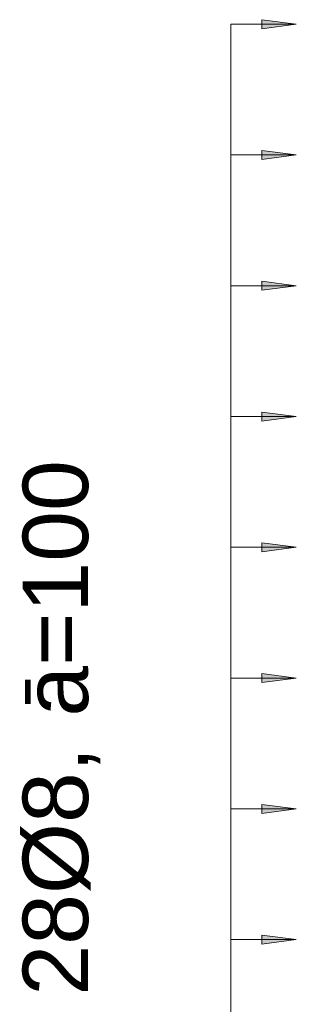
# Model space of a CAD drawing. Header units: millimetres. Extents: x 4307 to 42792, y 1610 to 10025.
# Tile 54 of 256: x 8985 to 9196, y 7871 to 8623. Entities that reach past the tile are written whole.
import ezdxf

# ---------------------------------------------------------------- set-up
doc = ezdxf.new("R2010")
doc.units = ezdxf.units.MM
for name, color, linetype, lineweight in [('A-ANNO-DIMS', 211, 'Continuous', 5), ('A-ANNO-DIMS-25', 211, 'Continuous', 5), ('S-RBAR-IDEN', 171, 'Continuous', 5)]:
    doc.layers.add(name, color=color, linetype=linetype, lineweight=lineweight)
doc.styles.add('Arial', font='arial.ttf', dxfattribs={"height": 50})
doc.styles.add('Arial_1', font='arial.ttf', dxfattribs={"height": 62.5})
doc.dimstyles.new('Výztuž_kusy__řezy__2', dxfattribs={"dimscale": 304.8, "dimtxt": 0.18, "dimasz": 0, "dimexe": 0, "dimexo": 0.0625, "dimgap": 0.082021, "dimtad": 1, "dimdec": 0, "dimzin": 0, "dimdsep": 46, "dimtxsty": 'Arial_1', "dimblk1": 'NONE', "dimblk2": 'NONE', "dimsah": 1, "dimcen": 0.09, "dimazin": 0, "dimtfac": 1, "dimtdec": 4, "dimtix": 1, "dimtmove": 0, "dimatfit": 3, "dimfxl": 0.164042, "dimfxlon": 1, "dimtvp": 1, "dimtfill": 1, "dimtolj": 1, "dimtzin": 0, "dimarcsym": 2})

# ---------------------------------------------------------------- blocks, each defined once
blk = doc.blocks.new('DIMBLOCK496-V1')
at = {"layer": 'A-ANNO-DIMS-25'}
for points in [[(9196.33, 8620), (9170.04, 8623.46), (9170.04, 8616.54)], [(9196.33, 8520), (9170.04, 8523.46), (9170.04, 8516.54)]]:
    blk.add_hatch(color=256, dxfattribs=at).paths.add_polyline_path(points)
for p, q in [((9196.33, 8620), (9170.04, 8623.46)), ((9170.04, 8623.46), (9170.04, 8616.54)), ((9146.33, 8620), (9146.33, 8520)), ((9146.33, 8620), (9146.33, 8620)), ((9146.33, 8620), (9196.33, 8620)), ((9170.04, 8616.54), (9196.33, 8620)), ((9196.33, 8520), (9170.04, 8523.46)), ((9170.04, 8523.46), (9170.04, 8516.54)), ((9146.33, 8520), (9146.33, 8520)), ((9146.33, 8520), (9196.33, 8520)), ((9170.04, 8516.54), (9196.33, 8520))]:
    blk.add_line(p, q, dxfattribs=at)
blk = doc.blocks.new('_None')
blk = doc.blocks.new('DIMBLOCK497-V1')
at = {"layer": 'A-ANNO-DIMS-25'}
for points in [[(9196.33, 8520), (9170.04, 8523.46), (9170.04, 8516.54)], [(9196.33, 8420), (9170.04, 8423.46), (9170.04, 8416.54)]]:
    blk.add_hatch(color=256, dxfattribs=at).paths.add_polyline_path(points)
for p, q in [((9196.33, 8520), (9170.04, 8523.46)), ((9170.04, 8523.46), (9170.04, 8516.54)), ((9146.33, 8520), (9146.33, 8420)), ((9146.33, 8520), (9146.33, 8520)), ((9146.33, 8520), (9196.33, 8520)), ((9170.04, 8516.54), (9196.33, 8520)), ((9146.33, 8420), (9146.33, 8420)), ((9146.33, 8420), (9196.33, 8420)), ((9196.33, 8420), (9170.04, 8423.46)), ((9170.04, 8423.46), (9170.04, 8416.54)), ((9170.04, 8416.54), (9196.33, 8420))]:
    blk.add_line(p, q, dxfattribs=at)
blk = doc.blocks.new('DIMBLOCK498-V1')
at = {"layer": 'A-ANNO-DIMS-25'}
for points in [[(9196.33, 8420), (9170.04, 8423.46), (9170.04, 8416.54)], [(9196.33, 8320), (9170.04, 8323.46), (9170.04, 8316.54)]]:
    blk.add_hatch(color=256, dxfattribs=at).paths.add_polyline_path(points)
for p, q in [((9146.33, 8420), (9146.33, 8320)), ((9146.33, 8420), (9146.33, 8420)), ((9146.33, 8420), (9196.33, 8420)), ((9196.33, 8420), (9170.04, 8423.46)), ((9170.04, 8423.46), (9170.04, 8416.54)), ((9170.04, 8416.54), (9196.33, 8420)), ((9146.33, 8320), (9146.33, 8320)), ((9146.33, 8320), (9196.33, 8320)), ((9196.33, 8320), (9170.04, 8323.46)), ((9170.04, 8323.46), (9170.04, 8316.54)), ((9170.04, 8316.54), (9196.33, 8320))]:
    blk.add_line(p, q, dxfattribs=at)
blk = doc.blocks.new('DIMBLOCK499-V1')
at = {"layer": 'A-ANNO-DIMS-25'}
for points in [[(9196.33, 8320), (9170.04, 8323.46), (9170.04, 8316.54)], [(9196.33, 8220), (9170.04, 8223.46), (9170.04, 8216.54)]]:
    blk.add_hatch(color=256, dxfattribs=at).paths.add_polyline_path(points)
for p, q in [((9146.33, 8320), (9146.33, 8220)), ((9146.33, 8320), (9146.33, 8320)), ((9146.33, 8320), (9196.33, 8320)), ((9196.33, 8320), (9170.04, 8323.46)), ((9170.04, 8323.46), (9170.04, 8316.54)), ((9170.04, 8316.54), (9196.33, 8320)), ((9196.33, 8220), (9170.04, 8223.46)), ((9170.04, 8223.46), (9170.04, 8216.54)), ((9146.33, 8220), (9146.33, 8220)), ((9146.33, 8220), (9196.33, 8220)), ((9170.04, 8216.54), (9196.33, 8220))]:
    blk.add_line(p, q, dxfattribs=at)
blk = doc.blocks.new('DIMBLOCK500-V1')
at = {"layer": 'A-ANNO-DIMS-25'}
for points in [[(9196.33, 8220), (9170.04, 8223.46), (9170.04, 8216.54)], [(9196.33, 8120), (9170.04, 8123.46), (9170.04, 8116.54)]]:
    blk.add_hatch(color=256, dxfattribs=at).paths.add_polyline_path(points)
for p, q in [((9196.33, 8220), (9170.04, 8223.46)), ((9170.04, 8223.46), (9170.04, 8216.54)), ((9146.33, 8220), (9146.33, 8120)), ((9146.33, 8220), (9146.33, 8220)), ((9146.33, 8220), (9196.33, 8220)), ((9170.04, 8216.54), (9196.33, 8220)), ((9146.33, 8120), (9146.33, 8120)), ((9146.33, 8120), (9196.33, 8120)), ((9196.33, 8120), (9170.04, 8123.46)), ((9170.04, 8123.46), (9170.04, 8116.54)), ((9170.04, 8116.54), (9196.33, 8120))]:
    blk.add_line(p, q, dxfattribs=at)
blk = doc.blocks.new('DIMBLOCK501-V1')
at = {"layer": 'A-ANNO-DIMS-25'}
for points in [[(9196.33, 8120), (9170.04, 8123.46), (9170.04, 8116.54)], [(9196.33, 8020), (9170.04, 8023.46), (9170.04, 8016.54)]]:
    blk.add_hatch(color=256, dxfattribs=at).paths.add_polyline_path(points)
for p, q in [((9146.33, 8120), (9146.33, 8020)), ((9146.33, 8120), (9146.33, 8120)), ((9146.33, 8120), (9196.33, 8120)), ((9196.33, 8120), (9170.04, 8123.46)), ((9170.04, 8123.46), (9170.04, 8116.54)), ((9170.04, 8116.54), (9196.33, 8120)), ((9146.33, 8020), (9146.33, 8020)), ((9146.33, 8020), (9196.33, 8020)), ((9196.33, 8020), (9170.04, 8023.46)), ((9170.04, 8023.46), (9170.04, 8016.54)), ((9170.04, 8016.54), (9196.33, 8020))]:
    blk.add_line(p, q, dxfattribs=at)
blk = doc.blocks.new('DIMBLOCK502-V1')
at = {"layer": 'A-ANNO-DIMS-25'}
for points in [[(9196.33, 8020), (9170.04, 8023.46), (9170.04, 8016.54)], [(9196.33, 7920), (9170.04, 7923.46), (9170.04, 7916.54)]]:
    blk.add_hatch(color=256, dxfattribs=at).paths.add_polyline_path(points)
for p, q in [((9146.33, 8020), (9146.33, 7920)), ((9146.33, 8020), (9146.33, 8020)), ((9146.33, 8020), (9196.33, 8020)), ((9196.33, 8020), (9170.04, 8023.46)), ((9170.04, 8023.46), (9170.04, 8016.54)), ((9170.04, 8016.54), (9196.33, 8020)), ((9196.33, 7920), (9170.04, 7923.46)), ((9170.04, 7923.46), (9170.04, 7916.54)), ((9146.33, 7920), (9146.33, 7920)), ((9146.33, 7920), (9196.33, 7920)), ((9170.04, 7916.54), (9196.33, 7920))]:
    blk.add_line(p, q, dxfattribs=at)
blk = doc.blocks.new('DIMBLOCK503-V1')
at = {"layer": 'A-ANNO-DIMS-25'}
for points in [[(9196.33, 7920), (9170.04, 7923.46), (9170.04, 7916.54)], [(9196.33, 7820), (9170.04, 7823.46), (9170.04, 7816.54)]]:
    blk.add_hatch(color=256, dxfattribs=at).paths.add_polyline_path(points)
for p, q in [((9196.33, 7920), (9170.04, 7923.46)), ((9170.04, 7923.46), (9170.04, 7916.54)), ((9146.33, 7920), (9146.33, 7820)), ((9146.33, 7920), (9146.33, 7920)), ((9146.33, 7920), (9196.33, 7920)), ((9170.04, 7916.54), (9196.33, 7920)), ((9196.33, 7820), (9170.04, 7823.46)), ((9170.04, 7823.46), (9170.04, 7816.54)), ((9146.33, 7820), (9146.33, 7820)), ((9146.33, 7820), (9196.33, 7820)), ((9170.04, 7816.54), (9196.33, 7820))]:
    blk.add_line(p, q, dxfattribs=at)
blk = doc.blocks.new('DIMBLOCK523-V1')
at = {"layer": 'A-ANNO-DIMS-25'}
for points in [[(9196.33, 8620), (9170.04, 8623.46), (9170.04, 8616.54)], [(9196.33, 8520), (9170.04, 8523.46), (9170.04, 8516.54)], [(9196.33, 8420), (9170.04, 8423.46), (9170.04, 8416.54)], [(9196.33, 8320), (9170.04, 8323.46), (9170.04, 8316.54)], [(9196.33, 8220), (9170.04, 8223.46), (9170.04, 8216.54)], [(9196.33, 8120), (9170.04, 8123.46), (9170.04, 8116.54)], [(9196.33, 8020), (9170.04, 8023.46), (9170.04, 8016.54)], [(9196.33, 7920), (9170.04, 7923.46), (9170.04, 7916.54)], [(9196.33, 7820), (9170.04, 7823.46), (9170.04, 7816.54)], [(9196.33, 7720), (9170.04, 7723.46), (9170.04, 7716.54)], [(9196.33, 7620), (9170.04, 7623.46), (9170.04, 7616.54)], [(9196.33, 7520), (9170.04, 7523.46), (9170.04, 7516.54)], [(9196.33, 7420), (9170.04, 7423.46), (9170.04, 7416.54)], [(9196.33, 7320), (9170.04, 7323.46), (9170.04, 7316.54)], [(9196.33, 7220), (9170.04, 7223.46), (9170.04, 7216.54)], [(9196.33, 7120), (9170.04, 7123.46), (9170.04, 7116.54)], [(9196.33, 7020), (9170.04, 7023.46), (9170.04, 7016.54)], [(9196.33, 6920), (9170.04, 6923.46), (9170.04, 6916.54)], [(9196.33, 6820), (9170.04, 6823.46), (9170.04, 6816.54)], [(9196.33, 6720), (9170.04, 6723.46), (9170.04, 6716.54)], [(9196.33, 6620), (9170.04, 6623.46), (9170.04, 6616.54)], [(9196.33, 6520), (9170.04, 6523.46), (9170.04, 6516.54)], [(9196.33, 6420), (9170.04, 6423.46), (9170.04, 6416.54)], [(9196.33, 6320), (9170.04, 6323.46), (9170.04, 6316.54)], [(9196.33, 6220), (9170.04, 6223.46), (9170.04, 6216.54)], [(9196.33, 6120), (9170.04, 6123.46), (9170.04, 6116.54)], [(9196.33, 6020), (9170.04, 6023.46), (9170.04, 6016.54)], [(9196.33, 5920), (9170.04, 5923.46), (9170.04, 5916.54)]]:
    blk.add_hatch(color=256, dxfattribs=at).paths.add_polyline_path(points)
for p, q in [((9196.33, 8620), (9170.04, 8623.46)), ((9170.04, 8623.46), (9170.04, 8616.54)), ((9146.33, 8620), (9146.33, 5920)), ((9146.33, 8620), (9146.33, 8520)), ((9146.33, 8620), (9146.33, 8620)), ((9146.33, 8620), (9196.33, 8620)), ((9170.04, 8616.54), (9196.33, 8620)), ((9196.33, 8520), (9170.04, 8523.46)), ((9170.04, 8523.46), (9170.04, 8516.54)), ((9146.33, 8520), (9146.33, 8420)), ((9146.33, 8520), (9146.33, 8520)), ((9146.33, 8520), (9196.33, 8520)), ((9170.04, 8516.54), (9196.33, 8520)), ((9146.33, 8420), (9146.33, 8320)), ((9146.33, 8420), (9146.33, 8420)), ((9146.33, 8420), (9196.33, 8420)), ((9196.33, 8420), (9170.04, 8423.46)), ((9170.04, 8423.46), (9170.04, 8416.54)), ((9170.04, 8416.54), (9196.33, 8420)), ((9146.33, 8320), (9146.33, 8220)), ((9146.33, 8320), (9146.33, 8320)), ((9146.33, 8320), (9196.33, 8320)), ((9196.33, 8320), (9170.04, 8323.46)), ((9170.04, 8323.46), (9170.04, 8316.54)), ((9170.04, 8316.54), (9196.33, 8320)), ((9196.33, 8220), (9170.04, 8223.46)), ((9170.04, 8223.46), (9170.04, 8216.54)), ((9146.33, 8220), (9146.33, 8120)), ((9146.33, 8220), (9146.33, 8220)), ((9146.33, 8220), (9196.33, 8220)), ((9170.04, 8216.54), (9196.33, 8220)), ((9146.33, 8120), (9146.33, 8020)), ((9146.33, 8120), (9146.33, 8120)), ((9146.33, 8120), (9196.33, 8120)), ((9196.33, 8120), (9170.04, 8123.46)), ((9170.04, 8123.46), (9170.04, 8116.54)), ((9170.04, 8116.54), (9196.33, 8120)), ((9146.33, 8020), (9146.33, 7920)), ((9146.33, 8020), (9146.33, 8020)), ((9146.33, 8020), (9196.33, 8020)), ((9196.33, 8020), (9170.04, 8023.46)), ((9170.04, 8023.46), (9170.04, 8016.54)), ((9170.04, 8016.54), (9196.33, 8020)), ((9196.33, 7920), (9170.04, 7923.46)), ((9170.04, 7923.46), (9170.04, 7916.54)), ((9146.33, 7920), (9146.33, 7820)), ((9146.33, 7920), (9146.33, 7920)), ((9146.33, 7920), (9196.33, 7920)), ((9170.04, 7916.54), (9196.33, 7920)), ((9196.33, 7820), (9170.04, 7823.46)), ((9170.04, 7823.46), (9170.04, 7816.54)), ((9146.33, 7820), (9146.33, 7720)), ((9146.33, 7820), (9146.33, 7820)), ((9146.33, 7820), (9196.33, 7820)), ((9170.04, 7816.54), (9196.33, 7820)), ((9146.33, 7720), (9146.33, 7620)), ((9146.33, 7720), (9146.33, 7720)), ((9146.33, 7720), (9196.33, 7720)), ((9196.33, 7720), (9170.04, 7723.46)), ((9170.04, 7723.46), (9170.04, 7716.54)), ((9170.04, 7716.54), (9196.33, 7720)), ((9146.33, 7620), (9146.33, 7520)), ((9146.33, 7620), (9146.33, 7620)), ((9146.33, 7620), (9196.33, 7620)), ((9196.33, 7620), (9170.04, 7623.46)), ((9170.04, 7623.46), (9170.04, 7616.54)), ((9170.04, 7616.54), (9196.33, 7620)), ((9196.33, 7520), (9170.04, 7523.46)), ((9170.04, 7523.46), (9170.04, 7516.54)), ((9146.33, 7520), (9146.33, 7420)), ((9146.33, 7520), (9146.33, 7520)), ((9146.33, 7520), (9196.33, 7520)), ((9170.04, 7516.54), (9196.33, 7520)), ((9146.33, 7420), (9146.33, 7320)), ((9146.33, 7420), (9146.33, 7420)), ((9146.33, 7420), (9196.33, 7420)), ((9196.33, 7420), (9170.04, 7423.46)), ((9170.04, 7423.46), (9170.04, 7416.54)), ((9170.04, 7416.54), (9196.33, 7420)), ((9146.33, 7320), (9146.33, 7220)), ((9146.33, 7320), (9146.33, 7320)), ((9146.33, 7320), (9196.33, 7320)), ((9196.33, 7320), (9170.04, 7323.46)), ((9170.04, 7323.46), (9170.04, 7316.54)), ((9170.04, 7316.54), (9196.33, 7320)), ((9196.33, 7220), (9170.04, 7223.46)), ((9170.04, 7223.46), (9170.04, 7216.54)), ((9146.33, 7220), (9146.33, 7120)), ((9146.33, 7220), (9146.33, 7220)), ((9146.33, 7220), (9196.33, 7220)), ((9170.04, 7216.54), (9196.33, 7220)), ((9196.33, 7120), (9170.04, 7123.46)), ((9170.04, 7123.46), (9170.04, 7116.54)), ((9146.33, 7120), (9146.33, 7020)), ((9146.33, 7120), (9146.33, 7120)), ((9146.33, 7120), (9196.33, 7120)), ((9170.04, 7116.54), (9196.33, 7120)), ((9146.33, 7020), (9146.33, 6920)), ((9146.33, 7020), (9146.33, 7020)), ((9146.33, 7020), (9196.33, 7020)), ((9196.33, 7020), (9170.04, 7023.46)), ((9170.04, 7023.46), (9170.04, 7016.54)), ((9170.04, 7016.54), (9196.33, 7020)), ((9146.33, 6920), (9146.33, 6820)), ((9146.33, 6920), (9146.33, 6920)), ((9146.33, 6920), (9196.33, 6920)), ((9196.33, 6920), (9170.04, 6923.46)), ((9170.04, 6923.46), (9170.04, 6916.54)), ((9170.04, 6916.54), (9196.33, 6920)), ((9196.33, 6820), (9170.04, 6823.46)), ((9170.04, 6823.46), (9170.04, 6816.54)), ((9146.33, 6820), (9146.33, 6720)), ((9146.33, 6820), (9146.33, 6820)), ((9146.33, 6820), (9196.33, 6820)), ((9170.04, 6816.54), (9196.33, 6820)), ((9146.33, 6720), (9146.33, 6620)), ((9146.33, 6720), (9146.33, 6720)), ((9146.33, 6720), (9196.33, 6720)), ((9196.33, 6720), (9170.04, 6723.46)), ((9170.04, 6723.46), (9170.04, 6716.54)), ((9170.04, 6716.54), (9196.33, 6720)), ((9146.33, 6620), (9146.33, 6520)), ((9146.33, 6620), (9146.33, 6620)), ((9146.33, 6620), (9196.33, 6620)), ((9196.33, 6620), (9170.04, 6623.46)), ((9170.04, 6623.46), (9170.04, 6616.54)), ((9170.04, 6616.54), (9196.33, 6620)), ((9196.33, 6520), (9170.04, 6523.46)), ((9170.04, 6523.46), (9170.04, 6516.54)), ((9146.33, 6520), (9146.33, 6420)), ((9146.33, 6520), (9146.33, 6520)), ((9146.33, 6520), (9196.33, 6520)), ((9170.04, 6516.54), (9196.33, 6520)), ((9196.33, 6420), (9170.04, 6423.46)), ((9170.04, 6423.46), (9170.04, 6416.54)), ((9146.33, 6420), (9146.33, 6320)), ((9146.33, 6420), (9146.33, 6420)), ((9146.33, 6420), (9196.33, 6420)), ((9170.04, 6416.54), (9196.33, 6420)), ((9146.33, 6320), (9146.33, 6220)), ((9146.33, 6320), (9146.33, 6320)), ((9146.33, 6320), (9196.33, 6320)), ((9196.33, 6320), (9170.04, 6323.46)), ((9170.04, 6323.46), (9170.04, 6316.54)), ((9170.04, 6316.54), (9196.33, 6320)), ((9146.33, 6220), (9146.33, 6120)), ((9146.33, 6220), (9146.33, 6220)), ((9146.33, 6220), (9196.33, 6220)), ((9196.33, 6220), (9170.04, 6223.46)), ((9170.04, 6223.46), (9170.04, 6216.54)), ((9170.04, 6216.54), (9196.33, 6220)), ((9196.33, 6120), (9170.04, 6123.46)), ((9170.04, 6123.46), (9170.04, 6116.54)), ((9146.33, 6120), (9146.33, 6020)), ((9146.33, 6120), (9146.33, 6120)), ((9146.33, 6120), (9196.33, 6120)), ((9170.04, 6116.54), (9196.33, 6120)), ((9196.33, 6020), (9170.04, 6023.46)), ((9170.04, 6023.46), (9170.04, 6016.54)), ((9146.33, 6020), (9146.33, 5920)), ((9146.33, 6020), (9146.33, 6020)), ((9146.33, 6020), (9196.33, 6020)), ((9170.04, 6016.54), (9196.33, 6020)), ((9146.33, 5920), (9146.33, 5920)), ((9146.33, 5920), (9196.33, 5920)), ((9196.33, 5920), (9170.04, 5923.46)), ((9170.04, 5923.46), (9170.04, 5916.54)), ((9170.04, 5916.54), (9196.33, 5920))]:
    blk.add_line(p, q, dxfattribs=at)

msp = doc.modelspace()

# ---------------------------------------------------------------- texts
at = {"layer": 'S-RBAR-IDEN', "char_height": 50, "attachment_point": 1, "rotation": 90, "style": 'Arial', "bg_fill": 3, "box_fill_scale": 1.25, "bg_fill_color": 256, "bg_fill_true_color": 13158600, "bg_fill_transparency": 0}
for s, insert, width in [('ā=100', (8986.95, 8090.5), 242.5105), ('28Ø8, ', (8986.95, 7877.18), 258.5442)]:
    msp.add_mtext(s, dxfattribs=dict(at, insert=insert, width=width))

# ---------------------------------------------------------------- dimensions: what is measured, and where the dimension line sits
at = {"layer": 'A-ANNO-DIMS'}
for base, p1, p2, text, override, picture, middle in [((9146.33, 5920), (9196.33, 8620), (9196.33, 5920), '100 2700', {"dimpost": '<>', "dimblk1": 'None', "dimblk2": 'None', "dimsah": 1, "dimfxl": 2700}, 'DIMBLOCK523-V1', (9089.42, 7270)), ((9146.33, 8520), (9196.33, 8620), (9196.33, 8520), ' ', {"dimpost": '<>', "dimfxl": 100}, 'DIMBLOCK496-V1', (9146.33, 8570)), ((9146.33, 8420), (9196.33, 8520), (9196.33, 8420), ' ', {"dimpost": '<>', "dimfxl": 100}, 'DIMBLOCK497-V1', (9146.33, 8470)), ((9146.33, 8320), (9196.33, 8420), (9196.33, 8320), ' ', {"dimpost": '<>', "dimfxl": 100}, 'DIMBLOCK498-V1', (9146.33, 8370)), ((9146.33, 8220), (9196.33, 8320), (9196.33, 8220), ' ', {"dimpost": '<>', "dimfxl": 100}, 'DIMBLOCK499-V1', (9146.33, 8270)), ((9146.33, 8120), (9196.33, 8220), (9196.33, 8120), ' ', {"dimpost": '<>', "dimfxl": 100}, 'DIMBLOCK500-V1', (9146.33, 8170)), ((9146.33, 8020), (9196.33, 8120), (9196.33, 8020), ' ', {"dimpost": '<>', "dimfxl": 100}, 'DIMBLOCK501-V1', (9146.33, 8070)), ((9146.33, 7920), (9196.33, 8020), (9196.33, 7920), ' ', {"dimpost": '<>', "dimfxl": 100}, 'DIMBLOCK502-V1', (9146.33, 7970)), ((9146.33, 7820), (9196.33, 7920), (9196.33, 7820), ' ', {"dimpost": '<>', "dimfxl": 100}, 'DIMBLOCK503-V1', (9146.33, 7870))]:
    dim = msp.add_linear_dim(base=base, p1=p1, p2=p2, angle=90, text=text, dimstyle='Výztuž_kusy__řezy__2', override=override, dxfattribs=at)
    dim.commit()
    dim.dimension.update_dxf_attribs({"geometry": picture, "text_midpoint": middle})

doc.saveas('drawing.dxf')
